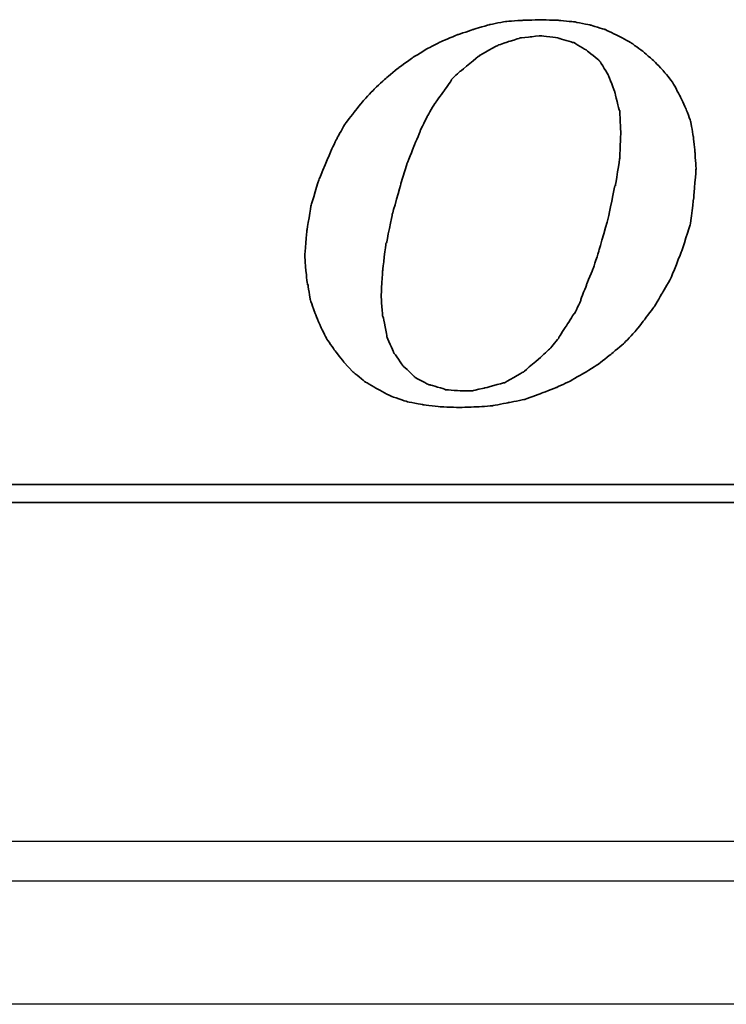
# Model space of a CAD drawing. Header units: millimetres. Extents: x -1108 to 3135, y -1596 to 860.
# Tile 27 of 256: x -771 to -762, y -1572 to -1559. Entities that reach past the tile are written whole.
import ezdxf
from ezdxf.lldxf.tags import DXFTag

# ---------------------------------------------------------------- set-up
doc = ezdxf.new("R2010")
doc.units = ezdxf.units.MM
doc.layers.get('0').update_dxf_attribs({"linetype": 'CONTINUOUS'})
doc.layers.add('DIM', color=4, linetype='CONTINUOUS')
doc.layers.add('layer 1', color=7, linetype='CONTINUOUS')
tags = doc.linetypes.add('DASHED', pattern=[25.72, 12.86, -12.86]).pattern_tags.tags
tags[6:7] = [DXFTag(74, 4), DXFTag(75, 0), DXFTag(340, '0'), DXFTag(46, 0.0), DXFTag(50, 0.0), DXFTag(44, 0.0), DXFTag(45, 0.0)]
tags[4:5] = [DXFTag(74, 4), DXFTag(75, 0), DXFTag(340, '0'), DXFTag(46, 0.0), DXFTag(50, 0.0), DXFTag(44, 0.0), DXFTag(45, 0.0)]

# ---------------------------------------------------------------- blocks, each defined once
blk = doc.blocks.new('TBI MOTION logo(完整正式版)')
at = {"layer": 'layer 1', "color": 22, "lineweight": 35}
for points, knots in [([(-11.34375, -6.98375), (-11.34375, -6.98375), (-10.91375, -7.43875), (-10.91375, -7.43875), (-10.91375, -7.43875), (-10.91375, -7.43875), (-10.38625, -7.87125), (-10.38625, -7.87125), (-10.38625, -7.87125), (-10.38625, -7.87125), (-9.81125, -8.20375), (-9.81125, -8.20375), (-9.81125, -8.20375), (-9.81125, -8.20375), (-9.21125, -8.51875), (-9.21125, -8.51875), (-9.21125, -8.51875), (-9.21125, -8.51875), (-8.51625, -8.75875), (-8.51625, -8.75875), (-8.51625, -8.75875), (-8.51625, -8.75875), (-7.77125, -8.90375), (-7.77125, -8.90375), (-7.77125, -8.90375), (-7.77125, -8.90375), (-6.97875, -8.99875), (-6.97875, -8.99875), (-6.97875, -8.99875), (-6.97875, -8.99875), (-6.14125, -9.02375), (-6.14125, -9.02375), (-6.14125, -9.02375), (-6.14125, -9.02375), (-5.37125, -8.99875), (-5.37125, -8.99875), (-5.37125, -8.99875), (-5.37125, -8.99875), (-4.65375, -8.94875), (-4.65375, -8.94875), (-4.65375, -8.94875), (-4.65375, -8.94875), (-3.93375, -8.80625), (-3.93375, -8.80625), (-3.93375, -8.80625), (-3.93375, -8.80625), (-3.21375, -8.66375), (-3.21375, -8.66375), (-3.21375, -8.66375), (-3.21375, -8.66375), (-2.49375, -8.39875), (-2.49375, -8.39875), (-2.49375, -8.39875), (-2.49375, -8.39875), (-1.79875, -8.13375), (-1.79875, -8.13375), (-1.79875, -8.13375), (-1.79875, -8.13375), (-1.17375, -7.84375), (-1.17375, -7.84375), (-1.17375, -7.84375), (-1.17375, -7.84375), (-0.52375, -7.46375), (-0.52375, -7.46375), (-0.52375, -7.46375), (-0.52375, -7.46375), (0.10124, -7.07875), (0.10124, -7.07875), (0.10124, -7.07875), (0.10124, -7.07875), (0.67625, -6.62375), (0.67625, -6.62375), (0.67625, -6.62375), (0.67625, -6.62375), (1.24874, -6.14375), (1.24874, -6.14375), (1.24874, -6.14375), (1.24874, -6.14375), (1.72874, -5.64125), (1.72874, -5.64125), (1.72874, -5.64125), (1.72874, -5.64125), (2.18624, -5.06375), (2.18624, -5.06375), (2.18624, -5.06375), (2.18624, -5.06375), (2.61625, -4.48874), (2.61625, -4.48874), (2.61625, -4.48874), (2.61625, -4.48874), (3.00125, -3.83874), (3.00125, -3.83874), (3.00125, -3.83874), (3.00125, -3.83874), (3.36124, -3.21374), (3.36124, -3.21374), (3.36124, -3.21374), (3.36124, -3.21374), (3.84374, -1.99125), (3.84374, -1.99125), (3.84374, -1.99125), (3.84374, -1.99125), (4.22625, -0.81875), (4.22625, -0.81875), (4.22625, -0.81875), (4.22625, -0.81875), (4.39125, 0.45624), (4.39125, 0.45624), (4.39125, 0.45624), (4.39125, 0.45624), (4.48874, 1.70124), (4.48874, 1.70124), (4.48874, 1.70124), (4.48874, 1.70124), (4.43874, 2.44625), (4.43874, 2.44625), (4.43874, 2.44625), (4.43874, 2.44625), (4.36874, 3.14125), (4.36874, 3.14125), (4.36874, 3.14125), (4.36874, 3.14125), (4.25125, 3.81125), (4.25125, 3.81125), (4.25125, 3.81125), (4.25125, 3.81125), (4.03124, 4.41125), (4.03124, 4.41125), (4.03124, 4.41125), (4.03124, 4.41125), (3.74374, 5.01125), (3.74374, 5.01125), (3.74374, 5.01125), (3.74374, 5.01125), (3.43124, 5.58875), (3.43124, 5.58875), (3.43124, 5.58875), (3.43124, 5.58875), (3.02625, 6.09125), (3.02625, 6.09125), (3.02625, 6.09125), (3.02625, 6.09125), (2.59374, 6.54875), (2.59374, 6.54875), (2.59374, 6.54875), (2.59374, 6.54875), (2.09124, 6.98125), (2.09124, 6.98125), (2.09124, 6.98125), (2.09124, 6.98125), (1.56124, 7.36625), (1.56124, 7.36625), (1.56124, 7.36625), (1.56124, 7.36625), (0.98624, 7.67625), (0.98624, 7.67625), (0.98624, 7.67625), (0.98624, 7.67625), (0.38624, 7.96375), (0.38624, 7.96375), (0.38624, 7.96375), (0.38624, 7.96375), (-0.25875, 8.15625), (-0.25875, 8.15625), (-0.25875, 8.15625), (-0.25875, 8.15625), (-0.98125, 8.30125), (-0.98125, 8.30125), (-0.98125, 8.30125), (-0.98125, 8.30125), (-1.70124, 8.37125), (-1.70124, 8.37125), (-1.70124, 8.37125), (-1.70124, 8.37125), (-2.49375, 8.39624), (-2.49375, 8.39624), (-2.49375, 8.39624), (-2.49375, 8.39624), (-3.28625, 8.37125), (-3.28625, 8.37125), (-3.28625, 8.37125), (-3.28625, 8.37125), (-4.05125, 8.32125), (-4.05125, 8.32125), (-4.05125, 8.32125), (-4.05125, 8.32125), (-4.77375, 8.18125), (-4.77375, 8.18125), (-4.77375, 8.18125), (-4.77375, 8.18125), (-5.51625, 7.96375), (-5.51625, 7.96375), (-5.51625, 7.96375), (-5.51625, 7.96375), (-6.21125, 7.72625), (-6.21125, 7.72625), (-6.21125, 7.72625), (-6.21125, 7.72625), (-6.92875, 7.43625), (-6.92875, 7.43625), (-6.92875, 7.43625), (-6.92875, 7.43625), (-7.57875, 7.10125), (-7.57875, 7.10125), (-7.57875, 7.10125), (-7.57875, 7.10125), (-8.24875, 6.69125), (-8.24875, 6.69125), (-8.24875, 6.69125), (-8.24875, 6.69125), (-8.84875, 6.26125), (-8.84875, 6.26125), (-8.84875, 6.26125), (-8.84875, 6.26125), (-9.42625, 5.78125), (-9.42625, 5.78125), (-9.42625, 5.78125), (-9.42625, 5.78125), (-9.95375, 5.30125), (-9.95375, 5.30125), (-9.95375, 5.30125), (-9.95375, 5.30125), (-10.43375, 4.79624), (-10.43375, 4.79624), (-10.43375, 4.79624), (-10.43375, 4.79624), (-10.88875, 4.22125), (-10.88875, 4.22125), (-10.88875, 4.22125), (-10.88875, 4.22125), (-11.29875, 3.69375), (-11.29875, 3.69375), (-11.29875, 3.69375), (-11.29875, 3.69375), (-11.63375, 3.09125), (-11.63375, 3.09125), (-11.63375, 3.09125), (-11.63375, 3.09125), (-11.91875, 2.49625), (-11.91875, 2.49625), (-11.91875, 2.49625), (-11.91875, 2.49625), (-12.44875, 1.24625), (-12.44875, 1.24625), (-12.44875, 1.24625), (-12.44875, 1.24625), (-12.80875, 0.06874), (-12.80875, 0.06874), (-12.80875, 0.06874), (-12.80875, 0.06874), (-12.99875, -1.07875), (-12.99875, -1.07875), (-12.99875, -1.07875), (-12.99875, -1.07875), (-13.09375, -2.18375), (-13.09375, -2.18375), (-13.09375, -2.18375), (-13.09375, -2.18375), (-13.04875, -2.85375), (-13.04875, -2.85375), (-13.04875, -2.85375), (-13.04875, -2.85375), (-12.97375, -3.50375), (-12.97375, -3.50375), (-12.97375, -3.50375), (-12.97375, -3.50375), (-12.95375, -3.50375), (-12.95375, -3.50375), (-12.95375, -3.50375), (-12.95375, -3.50375), (-12.85375, -4.17375), (-12.85375, -4.17375), (-12.85375, -4.17375), (-12.85375, -4.17375), (-12.63875, -4.77624), (-12.63875, -4.77624), (-12.63875, -4.77624), (-12.63875, -4.77624), (-12.39875, -5.35125), (-12.39875, -5.35125), (-12.39875, -5.35125), (-12.39875, -5.35125), (-12.11375, -5.92875), (-12.11375, -5.92875), (-12.11375, -5.92875), (-12.11375, -5.92875), (-11.75375, -6.45375), (-11.75375, -6.45375), (-11.75375, -6.45375), (-11.75375, -6.45375), (-11.34375, -6.98375), (-11.34375, -6.98375)], [0, 0, 0, 0, 0.01369863, 0.01369863, 0.01369863, 0.01369864, 0.02739726, 0.02739726, 0.02739726, 0.02739727, 0.04109589, 0.04109589, 0.04109589, 0.0410959, 0.05479452, 0.05479452, 0.05479452, 0.05479453, 0.06849315, 0.06849315, 0.06849315, 0.06849316, 0.08219178, 0.08219178, 0.08219178, 0.08219179, 0.09589041, 0.09589041, 0.09589041, 0.09589042, 0.10958904, 0.10958904, 0.10958904, 0.10958905, 0.12328767, 0.12328767, 0.12328767, 0.12328768, 0.1369863, 0.1369863, 0.1369863, 0.13698631, 0.15068493, 0.15068493, 0.15068493, 0.15068494, 0.16438356, 0.16438356, 0.16438356, 0.16438357, 0.17808219, 0.17808219, 0.17808219, 0.1780822, 0.19178082, 0.19178082, 0.19178082, 0.19178083, 0.20547945, 0.20547945, 0.20547945, 0.20547946, 0.21917808, 0.21917808, 0.21917808, 0.21917809, 0.23287671, 0.23287671, 0.23287671, 0.23287672, 0.24657534, 0.24657534, 0.24657534, 0.24657535, 0.26027397, 0.26027397, 0.26027397, 0.26027398, 0.2739726, 0.2739726, 0.2739726, 0.27397261, 0.28767123, 0.28767123, 0.28767123, 0.28767124, 0.30136986, 0.30136986, 0.30136986, 0.30136987, 0.31506849, 0.31506849, 0.31506849, 0.3150685, 0.32876712, 0.32876712, 0.32876712, 0.32876713, 0.34246575, 0.34246575, 0.34246575, 0.34246576, 0.35616438, 0.35616438, 0.35616438, 0.35616439, 0.36986301, 0.36986301, 0.36986301, 0.36986302, 0.38356164, 0.38356164, 0.38356164, 0.38356165, 0.39726027, 0.39726027, 0.39726027, 0.39726028, 0.4109589, 0.4109589, 0.4109589, 0.41095891, 0.42465753, 0.42465753, 0.42465753, 0.42465754, 0.43835616, 0.43835616, 0.43835616, 0.43835617, 0.45205479, 0.45205479, 0.45205479, 0.4520548, 0.46575342, 0.46575342, 0.46575342, 0.46575343, 0.47945205, 0.47945205, 0.47945205, 0.47945206, 0.49315068, 0.49315068, 0.49315068, 0.49315069, 0.50684932, 0.50684932, 0.50684932, 0.50684933, 0.52054795, 0.52054795, 0.52054795, 0.52054796, 0.53424658, 0.53424658, 0.53424658, 0.53424659, 0.54794521, 0.54794521, 0.54794521, 0.54794522, 0.56164384, 0.56164384, 0.56164384, 0.56164385, 0.57534247, 0.57534247, 0.57534247, 0.57534248, 0.5890411, 0.5890411, 0.5890411, 0.58904111, 0.60273973, 0.60273973, 0.60273973, 0.60273974, 0.61643836, 0.61643836, 0.61643836, 0.61643837, 0.63013699, 0.63013699, 0.63013699, 0.630137, 0.64383562, 0.64383562, 0.64383562, 0.64383563, 0.65753425, 0.65753425, 0.65753425, 0.65753426, 0.67123288, 0.67123288, 0.67123288, 0.67123289, 0.68493151, 0.68493151, 0.68493151, 0.68493152, 0.69863014, 0.69863014, 0.69863014, 0.69863015, 0.71232877, 0.71232877, 0.71232877, 0.71232878, 0.7260274, 0.7260274, 0.7260274, 0.72602741, 0.73972603, 0.73972603, 0.73972603, 0.73972604, 0.75342466, 0.75342466, 0.75342466, 0.75342467, 0.76712329, 0.76712329, 0.76712329, 0.7671233, 0.78082192, 0.78082192, 0.78082192, 0.78082193, 0.79452055, 0.79452055, 0.79452055, 0.79452056, 0.80821918, 0.80821918, 0.80821918, 0.80821919, 0.82191781, 0.82191781, 0.82191781, 0.82191782, 0.83561644, 0.83561644, 0.83561644, 0.83561645, 0.84931507, 0.84931507, 0.84931507, 0.84931508, 0.8630137, 0.8630137, 0.8630137, 0.86301371, 0.87671233, 0.87671233, 0.87671233, 0.87671234, 0.89041096, 0.89041096, 0.89041096, 0.89041097, 0.90410959, 0.90410959, 0.90410959, 0.9041096, 0.91780822, 0.91780822, 0.91780822, 0.91780823, 0.93150685, 0.93150685, 0.93150685, 0.93150686, 0.94520548, 0.94520548, 0.94520548, 0.94520549, 0.95890411, 0.95890411, 0.95890411, 0.95890412, 0.97260274, 0.97260274, 0.97260274, 0.97260275, 0.98630137, 0.98630137, 0.98630137, 0.98630138, 1, 1, 1, 1]), ([(-8.77875, 1.03124), (-8.77875, 1.03124), (-8.51625, 1.89625), (-8.51625, 1.89625), (-8.51625, 1.89625), (-8.51625, 1.89625), (-8.20375, 2.66375), (-8.20375, 2.66375), (-8.20375, 2.66375), (-8.20375, 2.66375), (-7.91625, 3.38125), (-7.91625, 3.38125), (-7.91625, 3.38125), (-7.91625, 3.38125), (-7.91625, 3.40624), (-7.91625, 3.40624), (-7.91625, 3.40624), (-7.91625, 3.40624), (-7.57875, 4.07624), (-7.57875, 4.07624), (-7.57875, 4.07624), (-7.57875, 4.07624), (-7.24375, 4.65125), (-7.24375, 4.65125), (-7.24375, 4.65125), (-7.24375, 4.65125), (-7.21875, 4.65125), (-7.21875, 4.65125), (-7.21875, 4.65125), (-7.21875, 4.65125), (-7.21875, 4.67624), (-7.21875, 4.67624), (-7.21875, 4.67624), (-7.21875, 4.67624), (-6.83625, 5.20375), (-6.83625, 5.20375), (-6.83625, 5.20375), (-6.83625, 5.20375), (-6.49875, 5.68625), (-6.49875, 5.68625), (-6.49875, 5.68625), (-6.49875, 5.68625), (-6.49875, 5.70625), (-6.49875, 5.70625), (-6.49875, 5.70625), (-6.49875, 5.70625), (-6.11625, 6.09125), (-6.11625, 6.09125), (-6.11625, 6.09125), (-6.11625, 6.09125), (-6.09125, 6.09125), (-6.09125, 6.09125), (-6.09125, 6.09125), (-6.09125, 6.09125), (-5.27375, 6.76625), (-5.27375, 6.76625), (-5.27375, 6.76625), (-5.27375, 6.76625), (-5.24875, 6.76625), (-5.24875, 6.76625), (-5.24875, 6.76625), (-5.24875, 6.76625), (-5.24875, 6.78625), (-5.24875, 6.78625), (-5.24875, 6.78625), (-5.24875, 6.78625), (-4.38875, 7.26624), (-4.38875, 7.26624), (-4.38875, 7.26624), (-4.38875, 7.26624), (-4.36125, 7.26624), (-4.36125, 7.26624), (-4.36125, 7.26624), (-4.36125, 7.26624), (-3.93375, 7.41125), (-3.93375, 7.41125), (-3.93375, 7.41125), (-3.93375, 7.41125), (-3.47375, 7.55625), (-3.47375, 7.55625), (-3.47375, 7.55625), (-3.47375, 7.55625), (-3.45375, 7.55625), (-3.45375, 7.55625), (-3.45375, 7.55625), (-3.45375, 7.55625), (-3.42875, 7.58124), (-3.42875, 7.58124), (-3.42875, 7.58124), (-3.42875, 7.58124), (-2.97375, 7.62625), (-2.97375, 7.62625), (-2.97375, 7.62625), (-2.97375, 7.62625), (-2.49375, 7.67625), (-2.49375, 7.67625), (-2.49375, 7.67625), (-2.49375, 7.67625), (-2.46875, 7.67625), (-2.46875, 7.67625), (-2.46875, 7.67625), (-2.46875, 7.67625), (-1.70124, 7.58124), (-1.70124, 7.58124), (-1.70124, 7.58124), (-1.70124, 7.58124), (-1.67875, 7.55625), (-1.67875, 7.55625), (-1.67875, 7.55625), (-1.67875, 7.55625), (-1.65375, 7.55625), (-1.65375, 7.55625), (-1.65375, 7.55625), (-1.65375, 7.55625), (-1.03125, 7.36625), (-1.03125, 7.36625), (-1.03125, 7.36625), (-1.03125, 7.36625), (-1.00625, 7.36625), (-1.00625, 7.36625), (-1.00625, 7.36625), (-1.00625, 7.36625), (-0.43124, 7.02624), (-0.43124, 7.02624), (-0.43124, 7.02624), (-0.43124, 7.02624), (-0.40625, 7.00624), (-0.40625, 7.00624), (-0.40625, 7.00624), (-0.40625, 7.00624), (0.12124, 6.57124), (0.12124, 6.57124), (0.12124, 6.57124), (0.12124, 6.57124), (0.14624, 6.54875), (0.14624, 6.54875), (0.14624, 6.54875), (0.14624, 6.54875), (0.17124, 6.52375), (0.17124, 6.52375), (0.17124, 6.52375), (0.17124, 6.52375), (0.55625, 5.89875), (0.55625, 5.89875), (0.55625, 5.89875), (0.55625, 5.89875), (0.55625, 5.87625), (0.55625, 5.87625), (0.55625, 5.87625), (0.55625, 5.87625), (0.84124, 5.15625), (0.84124, 5.15625), (0.84124, 5.15625), (0.84124, 5.15625), (0.84124, 5.13125), (0.84124, 5.13125), (0.84124, 5.13125), (0.84124, 5.13125), (1.03624, 4.31875), (1.03624, 4.31875), (1.03624, 4.31875), (1.03624, 4.31875), (1.05624, 4.31875), (1.05624, 4.31875), (1.05624, 4.31875), (1.05624, 4.31875), (1.05624, 4.29125), (1.05624, 4.29125), (1.05624, 4.29125), (1.05624, 4.29125), (1.10625, 3.33125), (1.10625, 3.33125), (1.10625, 3.33125), (1.10625, 3.33125), (1.10625, 3.30875), (1.10625, 3.30875), (1.10625, 3.30875), (1.10625, 3.30875), (1.05624, 2.20624), (1.05624, 2.20624), (1.05624, 2.20624), (1.05624, 2.20624), (1.05624, 2.18124), (1.05624, 2.18124), (1.05624, 2.18124), (1.05624, 2.18124), (0.86624, 0.93624), (0.86624, 0.93624), (0.86624, 0.93624), (0.86624, 0.93624), (0.84124, 0.93624), (0.84124, 0.93624), (0.84124, 0.93624), (0.84124, 0.93624), (0.55625, -0.45874), (0.55625, -0.45874), (0.55625, -0.45874), (0.55625, -0.45874), (0.12124, -1.99125), (0.12124, -1.99125), (0.12124, -1.99125), (0.12124, -1.99125), (0.12124, -2.01874), (0.12124, -2.01874), (0.12124, -2.01874), (0.12124, -2.01874), (-0.13874, -2.78375), (-0.13874, -2.78375), (-0.13874, -2.78375), (-0.13874, -2.78375), (-0.43124, -3.50375), (-0.43124, -3.50375), (-0.43124, -3.50375), (-0.43124, -3.50375), (-0.69375, -4.19875), (-0.69375, -4.19875), (-0.69375, -4.19875), (-0.69375, -4.19875), (-0.69375, -4.22375), (-0.69375, -4.22375), (-0.69375, -4.22375), (-0.69375, -4.22375), (-0.98125, -4.82374), (-0.98125, -4.82374), (-0.98125, -4.82374), (-0.98125, -4.82374), (-1.00625, -4.82374), (-1.00625, -4.82374), (-1.00625, -4.82374), (-1.00625, -4.82374), (-1.33875, -5.35125), (-1.33875, -5.35125), (-1.33875, -5.35125), (-1.33875, -5.35125), (-1.67875, -5.87875), (-1.67875, -5.87875), (-1.67875, -5.87875), (-1.67875, -5.87875), (-1.67875, -5.90375), (-1.67875, -5.90375), (-1.67875, -5.90375), (-1.67875, -5.90375), (-2.05875, -6.35875), (-2.05875, -6.35875), (-2.05875, -6.35875), (-2.05875, -6.35875), (-2.08375, -6.38375), (-2.08375, -6.38375), (-2.08375, -6.38375), (-2.08375, -6.38375), (-2.46875, -6.74375), (-2.46875, -6.74375), (-2.46875, -6.74375), (-2.46875, -6.74375), (-3.25875, -7.41625), (-3.25875, -7.41625), (-3.25875, -7.41625), (-3.25875, -7.41625), (-3.28625, -7.43875), (-3.28625, -7.43875), (-3.28625, -7.43875), (-3.28625, -7.43875), (-4.12375, -7.91875), (-4.12375, -7.91875), (-4.12375, -7.91875), (-4.12375, -7.91875), (-4.14875, -7.91875), (-4.14875, -7.91875), (-4.14875, -7.91875), (-4.14875, -7.91875), (-4.17125, -7.91875), (-4.17125, -7.91875), (-4.17125, -7.91875), (-4.17125, -7.91875), (-5.03375, -8.15875), (-5.03375, -8.15875), (-5.03375, -8.15875), (-5.03375, -8.15875), (-5.51625, -8.25625), (-5.51625, -8.25625), (-5.51625, -8.25625), (-5.51625, -8.25625), (-5.54125, -8.27875), (-5.54125, -8.27875), (-5.54125, -8.27875), (-5.54125, -8.27875), (-5.56375, -8.27875), (-5.56375, -8.27875), (-5.56375, -8.27875), (-5.56375, -8.27875), (-5.99625, -8.27875), (-5.99625, -8.27875), (-5.99625, -8.27875), (-5.99625, -8.27875), (-6.76375, -8.23125), (-6.76375, -8.23125), (-6.76375, -8.23125), (-6.76375, -8.23125), (-6.78875, -8.23125), (-6.78875, -8.23125), (-6.78875, -8.23125), (-6.78875, -8.23125), (-6.78875, -8.20375), (-6.78875, -8.20375), (-6.78875, -8.20375), (-6.78875, -8.20375), (-7.45875, -8.01375), (-7.45875, -8.01375), (-7.45875, -8.01375), (-7.45875, -8.01375), (-7.48375, -8.01375), (-7.48375, -8.01375), (-7.48375, -8.01375), (-7.48375, -8.01375), (-7.50875, -8.01375), (-7.50875, -8.01375), (-7.50875, -8.01375), (-7.50875, -8.01375), (-8.13125, -7.67875), (-8.13125, -7.67875), (-8.13125, -7.67875), (-8.13125, -7.67875), (-8.15625, -7.65375), (-8.15625, -7.65375), (-8.15625, -7.65375), (-8.15625, -7.65375), (-8.65875, -7.17375), (-8.65875, -7.17375), (-8.65875, -7.17375), (-8.65875, -7.17375), (-8.68375, -7.14875), (-8.68375, -7.14875), (-8.68375, -7.14875), (-8.68375, -7.14875), (-9.08875, -6.57375), (-9.08875, -6.57375), (-9.08875, -6.57375), (-9.08875, -6.57375), (-9.11375, -6.54875), (-9.11375, -6.54875), (-9.11375, -6.54875), (-9.11375, -6.54875), (-9.11375, -6.52875), (-9.11375, -6.52875), (-9.11375, -6.52875), (-9.11375, -6.52875), (-9.40375, -5.85375), (-9.40375, -5.85375), (-9.40375, -5.85375), (-9.40375, -5.85375), (-9.40375, -5.82875), (-9.40375, -5.82875), (-9.40375, -5.82875), (-9.40375, -5.82875), (-9.56875, -4.96875), (-9.56875, -4.96875), (-9.56875, -4.96875), (-9.56875, -4.96875), (-9.59375, -4.94375), (-9.59375, -4.94375), (-9.59375, -4.94375), (-9.59375, -4.94375), (-9.66375, -4.03375), (-9.66375, -4.03375), (-9.66375, -4.03375), (-9.66375, -4.03375), (-9.66375, -4.00875), (-9.66375, -4.00875), (-9.66375, -4.00875), (-9.66375, -4.00875), (-9.59375, -2.85375), (-9.59375, -2.85375), (-9.59375, -2.85375), (-9.59375, -2.85375), (-9.45125, -1.65875), (-9.45125, -1.65875), (-9.45125, -1.65875), (-9.45125, -1.65875), (-9.42625, -1.63375), (-9.42625, -1.63375), (-9.42625, -1.63375), (-9.42625, -1.63375), (-9.16125, -0.33875), (-9.16125, -0.33875), (-9.16125, -0.33875), (-9.16125, -0.33875), (-8.77875, 1.00624), (-8.77875, 1.00624), (-8.77875, 1.00624), (-8.77875, 1.00624), (-8.77875, 1.03124), (-8.77875, 1.03124)], [0, 0, 0, 0, 0.01020408, 0.01020408, 0.01020408, 0.01020409, 0.02040816, 0.02040816, 0.02040816, 0.02040817, 0.03061224, 0.03061224, 0.03061224, 0.03061225, 0.04081633, 0.04081633, 0.04081633, 0.04081634, 0.05102041, 0.05102041, 0.05102041, 0.05102042, 0.06122449, 0.06122449, 0.06122449, 0.0612245, 0.07142857, 0.07142857, 0.07142857, 0.07142858, 0.08163265, 0.08163265, 0.08163265, 0.08163266, 0.09183673, 0.09183673, 0.09183673, 0.09183674, 0.10204082, 0.10204082, 0.10204082, 0.10204083, 0.1122449, 0.1122449, 0.1122449, 0.11224491, 0.12244898, 0.12244898, 0.12244898, 0.12244899, 0.13265306, 0.13265306, 0.13265306, 0.13265307, 0.14285714, 0.14285714, 0.14285714, 0.14285715, 0.15306122, 0.15306122, 0.15306122, 0.15306123, 0.16326531, 0.16326531, 0.16326531, 0.16326532, 0.17346939, 0.17346939, 0.17346939, 0.1734694, 0.18367347, 0.18367347, 0.18367347, 0.18367348, 0.19387755, 0.19387755, 0.19387755, 0.19387756, 0.20408163, 0.20408163, 0.20408163, 0.20408164, 0.21428571, 0.21428571, 0.21428571, 0.21428572, 0.2244898, 0.2244898, 0.2244898, 0.22448981, 0.23469388, 0.23469388, 0.23469388, 0.23469389, 0.24489796, 0.24489796, 0.24489796, 0.24489797, 0.25510204, 0.25510204, 0.25510204, 0.25510205, 0.26530612, 0.26530612, 0.26530612, 0.26530613, 0.2755102, 0.2755102, 0.2755102, 0.27551021, 0.28571429, 0.28571429, 0.28571429, 0.2857143, 0.29591837, 0.29591837, 0.29591837, 0.29591838, 0.30612245, 0.30612245, 0.30612245, 0.30612246, 0.31632653, 0.31632653, 0.31632653, 0.31632654, 0.32653061, 0.32653061, 0.32653061, 0.32653062, 0.33673469, 0.33673469, 0.33673469, 0.3367347, 0.34693878, 0.34693878, 0.34693878, 0.34693879, 0.35714286, 0.35714286, 0.35714286, 0.35714287, 0.36734694, 0.36734694, 0.36734694, 0.36734695, 0.37755102, 0.37755102, 0.37755102, 0.37755103, 0.3877551, 0.3877551, 0.3877551, 0.38775511, 0.39795918, 0.39795918, 0.39795918, 0.39795919, 0.40816327, 0.40816327, 0.40816327, 0.40816328, 0.41836735, 0.41836735, 0.41836735, 0.41836736, 0.42857143, 0.42857143, 0.42857143, 0.42857144, 0.43877551, 0.43877551, 0.43877551, 0.43877552, 0.44897959, 0.44897959, 0.44897959, 0.4489796, 0.45918367, 0.45918367, 0.45918367, 0.45918368, 0.46938776, 0.46938776, 0.46938776, 0.46938777, 0.47959184, 0.47959184, 0.47959184, 0.47959185, 0.48979592, 0.48979592, 0.48979592, 0.48979593, 0.5, 0.5, 0.5, 0.50000001, 0.51020408, 0.51020408, 0.51020408, 0.51020409, 0.52040816, 0.52040816, 0.52040816, 0.52040817, 0.53061224, 0.53061224, 0.53061224, 0.53061225, 0.54081633, 0.54081633, 0.54081633, 0.54081634, 0.55102041, 0.55102041, 0.55102041, 0.55102042, 0.56122449, 0.56122449, 0.56122449, 0.5612245, 0.57142857, 0.57142857, 0.57142857, 0.57142858, 0.58163265, 0.58163265, 0.58163265, 0.58163266, 0.59183673, 0.59183673, 0.59183673, 0.59183674, 0.60204082, 0.60204082, 0.60204082, 0.60204083, 0.6122449, 0.6122449, 0.6122449, 0.61224491, 0.62244898, 0.62244898, 0.62244898, 0.62244899, 0.63265306, 0.63265306, 0.63265306, 0.63265307, 0.64285714, 0.64285714, 0.64285714, 0.64285715, 0.65306122, 0.65306122, 0.65306122, 0.65306123, 0.66326531, 0.66326531, 0.66326531, 0.66326532, 0.67346939, 0.67346939, 0.67346939, 0.6734694, 0.68367347, 0.68367347, 0.68367347, 0.68367348, 0.69387755, 0.69387755, 0.69387755, 0.69387756, 0.70408163, 0.70408163, 0.70408163, 0.70408164, 0.71428571, 0.71428571, 0.71428571, 0.71428572, 0.7244898, 0.7244898, 0.7244898, 0.72448981, 0.73469388, 0.73469388, 0.73469388, 0.73469389, 0.74489796, 0.74489796, 0.74489796, 0.74489797, 0.75510204, 0.75510204, 0.75510204, 0.75510205, 0.76530612, 0.76530612, 0.76530612, 0.76530613, 0.7755102, 0.7755102, 0.7755102, 0.77551021, 0.78571429, 0.78571429, 0.78571429, 0.7857143, 0.79591837, 0.79591837, 0.79591837, 0.79591838, 0.80612245, 0.80612245, 0.80612245, 0.80612246, 0.81632653, 0.81632653, 0.81632653, 0.81632654, 0.82653061, 0.82653061, 0.82653061, 0.82653062, 0.83673469, 0.83673469, 0.83673469, 0.8367347, 0.84693878, 0.84693878, 0.84693878, 0.84693879, 0.85714286, 0.85714286, 0.85714286, 0.85714287, 0.86734694, 0.86734694, 0.86734694, 0.86734695, 0.87755102, 0.87755102, 0.87755102, 0.87755103, 0.8877551, 0.8877551, 0.8877551, 0.88775511, 0.89795918, 0.89795918, 0.89795918, 0.89795919, 0.90816327, 0.90816327, 0.90816327, 0.90816328, 0.91836735, 0.91836735, 0.91836735, 0.91836736, 0.92857143, 0.92857143, 0.92857143, 0.92857144, 0.93877551, 0.93877551, 0.93877551, 0.93877552, 0.94897959, 0.94897959, 0.94897959, 0.9489796, 0.95918367, 0.95918367, 0.95918367, 0.95918368, 0.96938776, 0.96938776, 0.96938776, 0.96938777, 0.97959184, 0.97959184, 0.97959184, 0.97959185, 0.98979592, 0.98979592, 0.98979592, 0.98979593, 1, 1, 1, 1]), ([(75.90875, -9.47875), (75.90875, -9.47875), (75.90875, -12.28625), (75.90875, -12.28625), (75.90875, -12.28625), (75.90875, -12.28625), (75.90875, -12.47875), (75.90875, -12.47875), (75.90875, -12.47875), (75.90875, -12.47875), (75.71625, -12.47875), (75.71625, -12.47875), (75.71625, -12.47875), (75.71625, -12.47875), (-88.32875, -12.47875), (-88.32875, -12.47875), (-88.32875, -12.47875), (-88.32875, -12.47875), (-88.32875, -13.29375), (-88.32875, -13.29375), (-88.32875, -13.29375), (-88.32875, -13.29375), (82.89125, -13.29375), (82.89125, -13.29375), (82.89125, -13.29375), (82.89125, -13.29375), (75.90875, -9.47875), (75.90875, -9.47875)], [0, 0, 0, 0, 0.14285714, 0.14285714, 0.14285714, 0.14285715, 0.28571429, 0.28571429, 0.28571429, 0.2857143, 0.42857143, 0.42857143, 0.42857143, 0.42857144, 0.57142857, 0.57142857, 0.57142857, 0.57142858, 0.71428571, 0.71428571, 0.71428571, 0.71428572, 0.85714286, 0.85714286, 0.85714286, 0.85714287, 1, 1, 1, 1])]:
    blk.add_open_spline(points, degree=3, knots=knots, dxfattribs=at)

msp = doc.modelspace()

# ---------------------------------------------------------------- linework, layer by layer
at = {"linetype": 'Continuous'}
msp.add_line((-619.124, -1569.799), (-877.612, -1569.799), dxfattribs=at)
at = {"linetype": 'DASHED'}
msp.add_line((-619.618, -1571.849), (-877.612, -1571.849), dxfattribs=at)
at = {"linetype": 'Continuous'}
msp.add_open_spline([(-619.245, -1570.299), (-877.612, -1570.299)], degree=1, dxfattribs=at)

# ---------------------------------------------------------------- block references
at = {"layer": 'DIM', "color": 7, "xscale": 0.2802190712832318, "yscale": 0.2802190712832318, "zscale": 0.2802190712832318}
msp.add_blockref('TBI MOTION logo(完整正式版)', (-763.472, -1561.806), dxfattribs=at)

doc.saveas('drawing.dxf')
